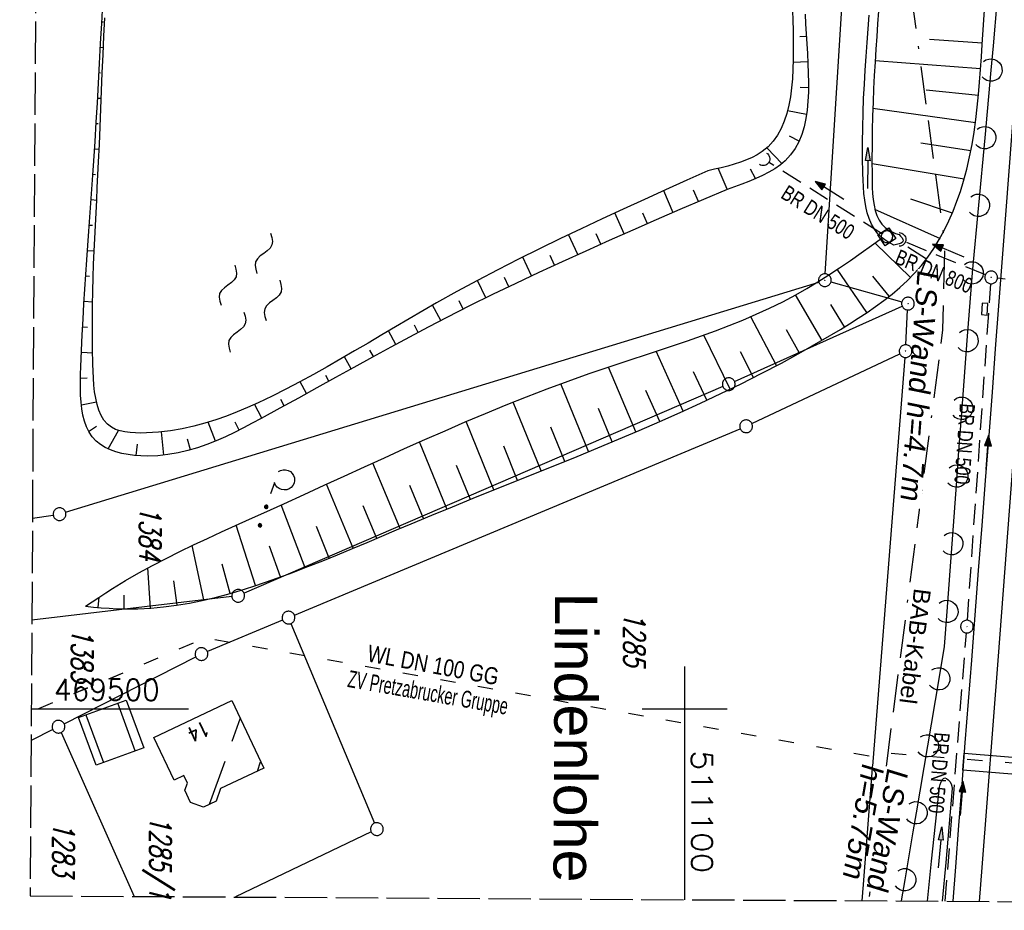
# Model space of a CAD drawing. Extents: x 511022 to 511316, y 469476 to 470403.
# Tile 1 of 21: x 511022 to 511138, y 469476 to 469581. Entities that reach past the tile are written whole.
import ezdxf
from ezdxf.enums import TextEntityAlignment as Align

# ---------------------------------------------------------------- set-up
doc = ezdxf.new("R2010")
doc.units = 0
doc.header["$LTSCALE"] = 10
doc.header["$MEASUREMENT"] = 0
for name, pattern in [('ACAD_ISO03W100', [30, 12, -18]), ('ACAD_ISO16W100', [73, 15, -6.5, 15, -6.5, 15, -7, 1, -7]), ('AUSGEZOGEN', [0]), ('LT00', [0]), ('LT14', [0.6, 0.5, -0.1]), ('STRICHLINIE2', [0.375, 0.25, -0.125])]:
    doc.linetypes.add(name, pattern=pattern)
doc.layers.get('0').update_dxf_attribs({"linetype": 'LT00'})
for name, color, linetype in [('--WASSER_NUTZUNG', 180, 'Continuous'), ('-Halt-Pfeil', 4, 'LT00'), ('-Haltung', 182, 'STRICHLINIE2'), ('-Haltungsbeschriftung', 182, 'LT00'), ('BAB-KABEL', 220, 'ACAD_ISO16W100'), ('BAB-KABEL_TEXT', 221, 'Continuous'), ('DFK_AB_L', 21, 'LT00'), ('DFK_AB_P', 7, 'LT00'), ('DFK_BEB_SCHR', 254, 'LT00'), ('DFK_BEBAUUNG', 250, 'LT00'), ('DFK_FLUR_NR', 250, 'LT00'), ('DFK_GZPKT', 250, 'LT00'), ('DFK_KATASTER', 250, 'LT00'), ('DFK_NUTZUNG', 250, 'LT00'), ('LS-WAND_TEXT', 11, 'Continuous'), ('ORTSNAMEN', 152, 'Continuous'), ('PFEIL', 140, 'AUSGEZOGEN'), ('V97_AFBR_BAB', 250, 'LT00'), ('V97_BOESCH', 250, 'LT00'), ('V97_BOSCHUNG', 250, 'LT00'), ('V97_GRABEN', 250, 'LT00'), ('V97_KA_MULD', 182, 'LT00'), ('V97_KA_PRUF', 182, 'LT00'), ('V97_LAERM', 11, 'LT00'), ('V97_LD_MARK', 250, 'LT00'), ('V97_RASTER', 250, 'LT00'), ('V97_SINKK', 182, 'LT00'), ('V97_UK_DURCH', 182, 'LT00'), ('WASSERLTG', 130, 'ACAD_ISO03W100'), ('WASSERLTG_TEXT', 130, 'Continuous')]:
    doc.layers.add(name, color=color, linetype=linetype)
doc.layers.add('-BLATT_97-RAND', color=7, linetype='LT14', plot=False)
doc.styles.add('Arial', font='ARIAL.TTF')
doc.styles.add('Beschrift', font='ARIAL.TTF')
doc.styles.add('Haltungsbeschriftung', font='ARIAL.TTF', dxfattribs={"width": 0.75})
doc.styles.get("Standard").update_dxf_attribs({"font": 'romans.shx'})
doc.styles.add('Versorgungsltg', font='ARIAL.TTF', dxfattribs={"width": 0.8, "height": 2})

# ---------------------------------------------------------------- blocks, each defined once
blk = doc.blocks.new('SYMB7162')
at = {"color": 0, "linetype": 'ByBlock'}
for p, q in [((-0.230164, 0.00627), (-0.232411, -0.023936)), ((-0.28, -0.1), (-0.14, -0.1)), ((0.001981, -0.091322), (0, -0.1)), ((0.005, -0.087081), (0.005, -0.112919)), ((0.01, -0.117105), (0.01, -0.082895)), ((0.015, -0.080836), (0.015, -0.119164)), ((0.02, -0.119796), (0.02, -0.080204)), ((0.025, -0.080836), (0.025, -0.119164)), ((0.03, -0.117105), (0.03, -0.082895)), ((0.035, -0.087081), (0.035, -0.112919)), ((0.04, -0.100126), (0.04, -0.099854)), ((0.235, -0.087081), (0.235, -0.112919)), ((0.24, -0.117105), (0.24, -0.082895)), ((0.245, -0.080836), (0.245, -0.119164)), ((0.25, -0.119796), (0.25, -0.080204)), ((0.255, -0.080836), (0.255, -0.119164)), ((0.26, -0.117105), (0.26, -0.082895)), ((0.265, -0.087081), (0.265, -0.112919)), ((0.27, -0.100126), (0.27, -0.099854))]:
    blk.add_line(p, q, dxfattribs=at)
for points in [[(-0.469836, 0.00627), (-0.464449, 0.036077), (-0.451769, 0.063585), (-0.432606, 0.087041), (-0.40818, 0.104953), (-0.380047, 0.116177), (-0.35, 0.12), (-0.319953, 0.116177), (-0.29182, 0.104953), (-0.267394, 0.087041), (-0.248231, 0.063585), (-0.235551, 0.036077), (-0.230164, 0.00627)], [(-0.418816, -0.098308), (-0.441239, -0.077945), (-0.457849, -0.052617), (-0.467589, -0.023936), (-0.469836, 0.00627)], [(-0.232411, -0.023936), (-0.242151, -0.052617), (-0.258761, -0.077945), (-0.281184, -0.098308)], [(0, -0.1), (0.001981, -0.108678), (0.00753, -0.115637), (0.01555, -0.119499), (0.02445, -0.119499), (0.03247, -0.115637), (0.038019, -0.108678), (0.04, -0.1)], [(0.04, -0.1), (0.038019, -0.091322), (0.03247, -0.084363), (0.02445, -0.080501), (0.01555, -0.080501), (0.00753, -0.084363), (0.001981, -0.091322)], [(0.27, -0.1), (0.268019, -0.091322), (0.26247, -0.084363), (0.25445, -0.080501), (0.24555, -0.080501), (0.23753, -0.084363), (0.231981, -0.091322), (0.23, -0.1), (0.231981, -0.108678), (0.23753, -0.115637), (0.24555, -0.119499), (0.25445, -0.119499), (0.26247, -0.115637), (0.268019, -0.108678), (0.27, -0.1)]]:
    blk.add_lwpolyline(points, dxfattribs=at)
blk = doc.blocks.new('SYMB7250')
at = {"color": 0, "linetype": 'ByBlock'}
for points in [[(-0.25, 0.28), (-0.208333, 0.308889), (-0.166667, 0.331111), (-0.125, 0.34), (-0.083333, 0.331111), (-0.041667, 0.308889), (0, 0.28)], [(0, 0.28), (0.041667, 0.251111), (0.083333, 0.228889), (0.125, 0.22), (0.166667, 0.228889), (0.208333, 0.251111), (0.25, 0.28)], [(-0.74, 0), (-0.698333, 0.028889), (-0.656667, 0.051111), (-0.615, 0.06), (-0.573333, 0.051111), (-0.531667, 0.028889), (-0.49, 0)], [(-0.49, 0), (-0.448333, -0.028889), (-0.406667, -0.051111), (-0.365, -0.06), (-0.323333, -0.051111), (-0.281667, -0.028889), (-0.24, 0)], [(0.24, 0), (0.281667, 0.028889), (0.323333, 0.051111), (0.365, 0.06), (0.406667, 0.051111), (0.448333, 0.028889), (0.49, 0)], [(0.49, 0), (0.531667, -0.028889), (0.573333, -0.051111), (0.615, -0.06), (0.656667, -0.051111), (0.698333, -0.028889), (0.74, 0)], [(-0.25, -0.28), (-0.208333, -0.251111), (-0.166667, -0.228889), (-0.125, -0.22), (-0.083333, -0.228889), (-0.041667, -0.251111), (0, -0.28)], [(0, -0.28), (0.041667, -0.308889), (0.083333, -0.331111), (0.125, -0.34), (0.166667, -0.331111), (0.208333, -0.308889), (0.25, -0.28)]]:
    blk.add_lwpolyline(points, dxfattribs=at)
blk = doc.blocks.new('SYMB7010')
at = {"color": 0, "linetype": 'ByBlock'}
for points in [[(-0.031408, 0.499213), (-0.093728, 0.49134), (-0.15457, 0.475719), (-0.212975, 0.452595), (-0.268021, 0.422333), (-0.31884, 0.385411), (-0.36463, 0.342411), (-0.40467, 0.29401), (-0.438329, 0.240973), (-0.465074, 0.184136), (-0.484486, 0.124395), (-0.496256, 0.062692), (-0.5002, 0)], [(-0.5002, 0), (-0.496256, -0.062692), (-0.484486, -0.124395), (-0.465075, -0.184136), (-0.438329, -0.240973), (-0.404671, -0.29401), (-0.36463, -0.342411), (-0.31884, -0.385411), (-0.268021, -0.422333), (-0.212975, -0.452595), (-0.154571, -0.475719), (-0.093728, -0.49134), (-0.031408, -0.499213), (0.031408, -0.499213)], [(0.5002, 0), (0.496256, 0.062692), (0.484485, 0.124395), (0.465074, 0.184136), (0.438329, 0.240973), (0.40467, 0.29401), (0.36463, 0.342411), (0.31884, 0.385411), (0.268021, 0.422333), (0.212975, 0.452595), (0.15457, 0.475719), (0.093728, 0.49134), (0.031408, 0.499213), (-0.031408, 0.499213)], [(0.031408, -0.499213), (0.093728, -0.491341), (0.15457, -0.475719), (0.212975, -0.452595), (0.268021, -0.422333), (0.31884, -0.385411), (0.36463, -0.342411), (0.404671, -0.294011), (0.438329, -0.240974), (0.465075, -0.184136), (0.484486, -0.124395), (0.496256, -0.062692), (0.500201, 0)]]:
    blk.add_lwpolyline(points, dxfattribs=at)
blk = doc.blocks.new('SYMB0003')
at = {"color": 0, "linetype": 'ByBlock'}
for p, q in [((-0.015712, 0), (0.010166, 0.012015)), ((0, -0.021257), (-0.015712, 0)), ((0.010166, 0.012015), (0, -0.021257))]:
    blk.add_line(p, q, dxfattribs=at)
for points in [[(-0.031395, 0.499013), (-0.093691, 0.491144), (-0.154509, 0.475528), (-0.21289, 0.452414), (-0.267913, 0.422164), (-0.318712, 0.385257), (-0.364484, 0.342274), (-0.404509, 0.293893), (-0.438154, 0.240877), (-0.464888, 0.184062), (-0.484292, 0.124345), (-0.496058, 0.062667), (-0.5, 0)], [(-0.5, 0), (-0.496058, -0.062667), (-0.484292, -0.124345), (-0.464888, -0.184062), (-0.438154, -0.240877), (-0.404509, -0.293893), (-0.364485, -0.342274), (-0.318712, -0.385257), (-0.267914, -0.422164), (-0.21289, -0.452414), (-0.154509, -0.475529), (-0.093691, -0.491144), (-0.031395, -0.499014), (0.031395, -0.499014)], [(0.5, 0), (0.496057, 0.062667), (0.484292, 0.124345), (0.464888, 0.184062), (0.438153, 0.240877), (0.404509, 0.293893), (0.364484, 0.342274), (0.318712, 0.385257), (0.267913, 0.422164), (0.21289, 0.452414), (0.154509, 0.475528), (0.093691, 0.491144), (0.031395, 0.499013), (-0.031395, 0.499013)], [(0.031395, -0.499014), (0.093691, -0.491144), (0.154509, -0.475529), (0.21289, -0.452414), (0.267914, -0.422164), (0.318712, -0.385257), (0.364485, -0.342274), (0.404509, -0.293893), (0.438154, -0.240877), (0.464889, -0.184062), (0.484292, -0.124345), (0.496058, -0.062667), (0.5, 0)]]:
    blk.add_lwpolyline(points, dxfattribs=at)
blk = doc.blocks.new('SYMB0652')
at = {"color": 0, "linetype": 'ByBlock'}
blk.add_lwpolyline([(-0.15, -0.075), (0.15, -0.075), (0.15, 0.075), (-0.15, 0.075), (-0.15, -0.075)], dxfattribs=at)
blk = doc.blocks.new('SYMB1210')
at = {"color": 0, "linetype": 'ByBlock'}
blk.add_line((0.018815, -0.179014), (0.055623, -0.17119), dxfattribs=at)
for points in [[(-0.2, -0.2), (-0.2, 0.2), (0.2, 0.2), (0.2, -0.2), (-0.2, -0.2)], [(0.018815, 0.179014), (-0.018815, 0.179014), (-0.055623, 0.17119), (-0.09, 0.155885), (-0.120444, 0.133766), (-0.145623, 0.105801), (-0.164438, 0.073213), (-0.176067, 0.037424), (-0.18, 0)], [(-0.18, 0), (-0.176067, -0.037424), (-0.164438, -0.073213), (-0.145623, -0.105801), (-0.120444, -0.133766), (-0.09, -0.155885), (-0.055623, -0.17119), (-0.018815, -0.179014), (0.018815, -0.179014)], [(0.18, 0), (0.176067, 0.037424), (0.164438, 0.073213), (0.145623, 0.105801), (0.120444, 0.133766), (0.09, 0.155885), (0.055623, 0.17119), (0.018815, 0.179014)], [(0.055623, -0.17119), (0.09, -0.155885), (0.120444, -0.133766), (0.145623, -0.105801), (0.164438, -0.073213), (0.176067, -0.037424), (0.18, 0)]]:
    blk.add_lwpolyline(points, dxfattribs=at)
blk = doc.blocks.new('SYMB1107')
at = {"color": 0, "linetype": 'ByBlock'}
for points in [[(-0.2, 0), (-0.196157, 0.039018), (-0.184776, 0.076537), (-0.166294, 0.111114), (-0.141421, 0.141421), (-0.111114, 0.166294), (-0.076537, 0.184776), (-0.039018, 0.196157), (0, 0.2)], [(0, 0.2), (0.039018, 0.196157), (0.076537, 0.184776), (0.111114, 0.166294), (0.141421, 0.141421), (0.166294, 0.111114), (0.184776, 0.076537), (0.196157, 0.039018), (0.2, 0)]]:
    blk.add_lwpolyline(points, dxfattribs=at)
blk = doc.blocks.new('SYMB7122')
at = {"color": 0, "linetype": 'ByBlock'}
for points in [[(-0.109975, -0.002365), (-0.106745, 0.026562), (-0.096041, 0.053629), (-0.078613, 0.076941), (-0.055681, 0.094866), (-0.028851, 0.106149), (0, 0.11)], [(0, 0.11), (0.028851, 0.106149), (0.055681, 0.094866), (0.078613, 0.076941), (0.096041, 0.053629), (0.106745, 0.026562), (0.109975, -0.002365)], [(-0.075234, -0.080249), (-0.093647, -0.057708), (-0.105504, -0.031126), (-0.109975, -0.002365)], [(0.109975, -0.002365), (0.105504, -0.031126), (0.093647, -0.057708), (0.075234, -0.080249)]]:
    blk.add_lwpolyline(points, dxfattribs=at)
blk = doc.blocks.new('Pfreil3')
at = {"layer": 'PFEIL'}
blk.add_hatch(color=256, dxfattribs=at).paths.add_polyline_path([(-1.55, 0.27), (-1.55, -0.27), (0, 0)])
for p, q in [((-1.55, 0), (-4.83, 0)), ((-1.55, -0.27), (-1.55, 0.27)), ((-1.55, 0.27), (0, 0)), ((0, 0), (-1.55, -0.27))]:
    blk.add_line(p, q, dxfattribs=at)
blk = doc.blocks.new('SYMB0070')
at = {"color": 0, "linetype": 'ByBlock'}
for p, q in [((-0.5, 0), (0.2, 0)), ((0.5, 0), (0.2, 0.1)), ((0.2, 0.1), (0.2, 0)), ((0.468, 0), (0.21, 0.086)), ((0.21, 0.086), (0.21, -0.086)), ((0.21, -0.086), (0.468, 0)), ((0.22, -0.072), (0.437, 0)), ((0.23, -0.058), (0.405, 0)), ((0.24, -0.045), (0.374, 0)), ((0.342, 0), (0.25, 0.031)), ((0.25, 0.031), (0.25, -0.031)), ((0.25, -0.031), (0.342, 0)), ((0.26, -0.017), (0.31, 0)), ((0.27, -0.003), (0.279, 0))]:
    blk.add_line(p, q, dxfattribs=at)
for points in [[(0.2, 0), (0.2, -0.1), (0.5, 0)], [(0.437, 0), (0.22, 0.072), (0.22, -0.072)], [(0.405, 0), (0.23, 0.058), (0.23, -0.058)], [(0.374, 0), (0.24, 0.045), (0.24, -0.045)], [(0.31, 0), (0.26, 0.017), (0.26, -0.017)], [(0.279, 0), (0.27, 0.003), (0.27, -0.003)]]:
    blk.add_lwpolyline(points, dxfattribs=at)

msp = doc.modelspace()

# ---------------------------------------------------------------- linework, layer by layer
at = {"layer": '-Haltung'}
for p, q in [((511123.21, 469556.03), (511109.87, 469564.41)), ((511133.32, 469510.45), (511136.08, 469550.1)), ((511167.55, 469546.89), (511136.87, 469550.75)), ((511130.72, 469477.35), (511133.21, 469508.95))]:
    msp.add_line(p, q, dxfattribs=at)
at = {"layer": 'BAB-KABEL', "ltscale": 0.03, "flags": 128}
msp.add_lwpolyline([(511165.17, 470402.16), (511165.94, 470390.62), (511167.84, 470340.94), (511167.81, 470291.24), (511167.77, 470272.42), (511169.19, 470243.96), (511168.97, 470223.34), (511163.73, 470203.87), (511151.46, 470170.12), (511152.4, 470145.76), (511161.63, 470107.32), (511162.26, 470078.65), (511157.08, 470021.39), (511153.97, 469975.78), (511150.23, 469924.11), (511146.61, 469878.37), (511141.04, 469826.73), (511133.85, 469745.04), (511131.82, 469700.02), (511128.93, 469655.17), (511125.19, 469595.29), (511130.66, 469554.69), (511130.4, 469544.67), (511121.69, 469477.4)], dxfattribs=at)
at = {"layer": 'DFK_AB_L'}
msp.add_line((511116.58, 469551.26), (511123.24, 469658.34), dxfattribs=at)
at = {"layer": 'DFK_BEB_SCHR'}
for p, q in [((511035.28, 469495.07), (511033.22, 469500.69)), ((511029.46, 469499.32), (511031.53, 469493.69)), ((511047.64, 469498.91), (511046.65, 469496.15)), ((511045.82, 469493.83), (511044, 469488.76)), ((511049.66, 469492.69), (511050.05, 469493.79))]:
    msp.add_line(p, q, dxfattribs=at)
at = {"layer": 'DFK_BEBAUUNG'}
for points in [[(511034.22, 469501.05, 0), (511036.28, 469495.43, 0), (511030.65, 469493.37, 0), (511028.6, 469499.01, 0), (511034.22, 469501.05, 0)], [(511037.48, 469496.64, 0), (511046.66, 469500.98, 0), (511050.41, 469493.04, 0), (511045.3, 469490.63, 0), (511044.79, 469489.12, 0), (511043.32, 469488.44, 0), (511041.8, 469488.99, 0), (511041.12, 469490.44, 0), (511041.42, 469491.26, 0), (511041, 469492.15, 0), (511039.87, 469491.61, 0), (511037.48, 469496.64, 0)]]:
    msp.add_polyline3d(points, dxfattribs=at)
at = {"layer": 'DFK_KATASTER'}
for p, q in [((511027.07, 469523.17), (511115.81, 469550.29)), ((511105.89, 469538.58), (511125.64, 469547.44)), ((511107.93, 469533.62), (511125.36, 469541.83)), ((511104.52, 469537.97), (511048.09, 469513.63)), ((511054.02, 469511.05), (511106.56, 469533.01)), ((511023.15, 469522.46), (511025.61, 469522.84)), ((511046.66, 469513.24), (511023.08, 469510.47)), ((511052.64, 469510.47), (511043.77, 469506.76)), ((511053.62, 469510.07), (511063.46, 469486.54)), ((511026.9, 469498.25), (511042.41, 469506.13)), ((511025.56, 469497.57), (511023, 469496.27)), ((511026.54, 469497.23), (511035.14, 469477.92)), ((511063.07, 469485.53), (511047.09, 469477.85))]:
    msp.add_line(p, q, dxfattribs=at)
at = {"layer": 'V97_AFBR_BAB'}
msp.add_lwpolyline([(511131.63, 469477.34), (511131.95, 469481.39), (511132.33, 469486.26), (511132.7, 469491.13), (511133.08, 469496), (511133.45, 469500.87), (511133.83, 469505.74), (511134.24, 469511.03), (511134.65, 469516.33), (511135.06, 469521.62), (511135.47, 469526.91), (511135.88, 469532.21), (511136.27, 469537.31), (511136.65, 469542.41), (511137.04, 469547.5), (511137.42, 469552.6), (511137.81, 469557.7), (511138.29, 469563.88), (511138.77, 469570.05), (511139.25, 469576.23), (511139.73, 469582.41)], dxfattribs=at)
at = {"layer": 'V97_BOESCH'}
for points in [[(511105.02, 469561.21), (511102.23, 469560.01), (511099.45, 469558.82), (511096.66, 469557.61), (511093.89, 469556.4), (511091.11, 469555.18), (511088.35, 469553.94), (511085.59, 469552.69), (511082.84, 469551.42), (511080.1, 469550.14), (511077.38, 469548.82), (511074.67, 469547.49), (511071.98, 469546.12), (511069.77, 469544.97), (511067.58, 469543.81), (511065.39, 469542.63), (511063.21, 469541.44), (511061.03, 469540.24), (511058.85, 469539.04), (511056.67, 469537.83), (511054.49, 469536.62), (511052.3, 469535.42), (511050.1, 469534.23), (511049.06, 469533.66), (511048.01, 469533.11), (511046.95, 469532.58), (511045.89, 469532.07), (511044.81, 469531.59), (511043.72, 469531.16), (511042.6, 469530.77), (511041.47, 469530.43), (511040.31, 469530.16), (511039.13, 469529.96), (511037.92, 469529.83), (511036.67, 469529.79), (511035.92, 469529.81), (511035.17, 469529.87), (511034.43, 469529.96), (511033.7, 469530.1), (511033, 469530.28), (511032.34, 469530.52), (511031.72, 469530.8), (511031.16, 469531.14), (511030.66, 469531.54), (511030.2, 469532.04), (511029.83, 469532.6), (511029.53, 469533.22), (511029.29, 469533.89), (511029.11, 469534.6), (511028.98, 469535.36), (511028.89, 469536.14), (511028.84, 469536.95), (511028.82, 469537.77), (511028.82, 469538.61), (511028.84, 469539.45), (511028.86, 469540.29), (511028.94, 469542.21), (511029.02, 469544.09), (511029.12, 469545.92), (511029.22, 469547.71), (511029.33, 469549.47), (511029.44, 469551.2), (511029.56, 469552.91), (511029.68, 469554.59), (511029.81, 469556.27), (511029.93, 469557.93), (511030.05, 469559.58), (511030.17, 469561.24), (511030.29, 469562.9), (511030.4, 469564.57), (511030.55, 469566.83), (511030.68, 469569.11), (511030.81, 469571.41), (511030.94, 469573.72), (511031.07, 469576.05), (511031.19, 469578.4), (511031.33, 469580.75), (511031.47, 469583.1)], [(511029.41, 469512.09), (511030.34, 469512.01), (511031.26, 469511.93), (511032.19, 469511.86), (511033.12, 469511.81), (511034.04, 469511.79), (511035.57, 469511.8), (511037.1, 469511.88), (511038.62, 469512.02), (511040.14, 469512.22), (511041.65, 469512.48), (511043.16, 469512.79), (511044.67, 469513.14), (511046.17, 469513.54), (511047.65, 469513.97), (511049.14, 469514.43), (511050.61, 469514.92), (511052.07, 469515.44), (511053.85, 469516.09), (511055.62, 469516.77), (511057.38, 469517.46), (511059.12, 469518.17), (511060.86, 469518.89), (511062.59, 469519.62), (511064.32, 469520.35), (511066.05, 469521.09), (511067.78, 469521.82), (511070.22, 469522.83), (511072.65, 469523.83), (511075.1, 469524.82), (511077.54, 469525.8), (511079.99, 469526.78), (511082.44, 469527.77), (511084.89, 469528.76), (511087.33, 469529.75), (511089.77, 469530.75), (511092.21, 469531.77), (511094.64, 469532.8), (511097.07, 469533.86), (511099.48, 469534.93), (511101.89, 469536.03), (511104.29, 469537.16), (511106.67, 469538.32), (511109.04, 469539.52), (511111.4, 469540.75), (511113.74, 469542.03), (511116.07, 469543.35), (511118.37, 469544.71), (511119.42, 469545.36), (511120.47, 469546.02), (511121.5, 469546.7), (511122.51, 469547.4), (511123.49, 469548.12), (511124.45, 469548.88), (511125.38, 469549.66), (511126.26, 469550.49), (511127.1, 469551.35), (511127.9, 469552.26), (511128.65, 469553.23), (511129.35, 469554.24), (511129.99, 469555.29), (511130.59, 469556.38), (511131.14, 469557.49), (511131.63, 469558.63), (511132.09, 469559.8), (511132.5, 469560.97), (511132.86, 469562.16), (511133.25, 469563.6), (511133.58, 469565.05), (511133.87, 469566.5), (511134.11, 469567.96), (511134.31, 469569.43), (511134.49, 469570.9), (511134.63, 469572.37), (511134.76, 469573.85), (511134.87, 469575.33), (511134.97, 469576.81), (511135.07, 469578.29), (511135.38, 469582.91)], [(511112.73, 469582.28), (511112.75, 469581.12), (511112.78, 469579.96), (511112.8, 469578.79), (511112.81, 469577.63), (511112.8, 469576.49), (511112.77, 469575.36), (511112.71, 469574.25), (511112.61, 469573.17), (511112.47, 469572.12), (511112.29, 469571.12), (511112.05, 469570.15), (511111.75, 469569.25), (511111.39, 469568.39), (511110.95, 469567.6), (511110.44, 469566.88), (511109.84, 469566.23), (511109.15, 469565.66), (511108.57, 469565.29), (511107.95, 469564.96), (511107.28, 469564.67), (511106.58, 469564.41), (511105.85, 469564.17), (511105.09, 469563.96), (511104.32, 469563.76), (511103.54, 469563.58), (511102.74, 469563.39)], [(511102.74, 469563.39), (511100.25, 469562.28), (511097.76, 469561.15), (511095.27, 469560.03), (511092.78, 469558.89), (511090.3, 469557.75), (511087.83, 469556.58), (511085.36, 469555.41), (511082.9, 469554.21), (511080.45, 469552.99), (511078.01, 469551.74), (511075.58, 469550.47), (511073.17, 469549.16), (511070.77, 469547.83), (511069.15, 469546.9), (511067.54, 469545.96), (511065.93, 469545.01), (511064.33, 469544.06), (511062.73, 469543.11), (511061.12, 469542.17), (511059.51, 469541.23), (511057.9, 469540.31), (511056.29, 469539.41), (511054.66, 469538.53), (511053.03, 469537.68), (511051.39, 469536.86), (511049.74, 469536.08), (511048.51, 469535.53), (511047.28, 469535), (511046.03, 469534.51), (511044.76, 469534.06), (511043.47, 469533.66), (511042.16, 469533.31), (511040.81, 469533.01), (511039.44, 469532.78), (511038.03, 469532.61), (511036.58, 469532.52), (511035.94, 469532.5), (511035.3, 469532.51), (511034.67, 469532.55), (511034.06, 469532.63), (511033.49, 469532.76), (511032.96, 469532.94), (511032.48, 469533.18), (511031.99, 469533.56), (511031.58, 469534.03), (511031.25, 469534.58), (511030.98, 469535.19), (511030.77, 469535.87), (511030.61, 469536.6), (511030.49, 469537.37), (511030.4, 469538.16), (511030.35, 469538.98), (511030.31, 469539.8), (511030.29, 469540.62), (511030.25, 469542.44), (511030.23, 469544.2), (511030.23, 469545.91), (511030.24, 469547.58), (511030.27, 469549.21), (511030.32, 469550.81), (511030.37, 469552.38), (511030.43, 469553.92), (511030.5, 469555.44), (511030.57, 469556.95), (511030.65, 469558.45), (511030.73, 469559.95), (511030.8, 469561.44), (511030.88, 469562.94), (511030.96, 469564.45), (511031.05, 469566.51), (511031.13, 469568.59), (511031.21, 469570.69), (511031.3, 469572.81), (511031.38, 469574.95), (511031.48, 469577.09), (511031.58, 469579.25), (511031.7, 469581.42)], [(511114.19, 469581.86), (511114.25, 469580.7), (511114.32, 469579.53), (511114.4, 469578.36), (511114.47, 469577.2), (511114.53, 469576.04), (511114.58, 469574.89), (511114.6, 469573.77), (511114.59, 469572.66), (511114.54, 469571.59), (511114.45, 469570.55), (511114.3, 469569.54), (511114.09, 469568.58), (511113.81, 469567.67), (511113.46, 469566.81), (511113.02, 469566.01), (511112.49, 469565.27), (511111.87, 469564.59), (511111.29, 469564.09), (511110.64, 469563.64), (511109.94, 469563.22), (511109.19, 469562.84), (511108.4, 469562.48), (511107.58, 469562.14), (511106.74, 469561.82), (511105.89, 469561.51), (511105.02, 469561.21)], [(511029.41, 469512.09), (511030.2, 469512.62), (511031, 469513.14), (511031.79, 469513.67), (511032.59, 469514.18), (511034.14, 469515.12), (511035.7, 469516.02), (511037.29, 469516.89), (511038.9, 469517.73), (511040.52, 469518.54), (511042.15, 469519.33), (511043.79, 469520.1), (511045.44, 469520.86), (511047.1, 469521.61), (511048.75, 469522.35), (511050.41, 469523.1), (511052.79, 469524.18), (511055.16, 469525.26), (511057.53, 469526.35), (511059.9, 469527.44), (511062.27, 469528.52), (511064.64, 469529.6), (511067.01, 469530.67), (511069.39, 469531.73), (511071.77, 469532.78), (511074.16, 469533.81), (511076.56, 469534.82), (511078.97, 469535.81), (511081.39, 469536.78), (511083.82, 469537.72), (511086.27, 469538.62), (511088.74, 469539.5), (511090.39, 469540.06), (511092.05, 469540.61), (511093.71, 469541.16), (511095.38, 469541.7), (511097.04, 469542.25), (511098.7, 469542.8), (511100.35, 469543.36), (511102, 469543.94), (511103.63, 469544.54), (511105.25, 469545.16), (511106.86, 469545.81), (511108.45, 469546.5), (511110.02, 469547.22), (511111.57, 469547.98), (511113.1, 469548.79), (511114.42, 469549.54), (511115.72, 469550.33), (511117, 469551.14), (511118.27, 469551.98), (511119.53, 469552.84), (511120.79, 469553.72), (511122.04, 469554.6), (511123.28, 469555.49)]]:
    msp.add_lwpolyline(points, dxfattribs=at)
at = {"layer": 'V97_BOSCHUNG'}
for p, q in [((511031.34, 469580.95), (511031.51, 469580.94)), ((511114.34, 469579.23), (511113.57, 469579.19)), ((511135.08, 469578.45), (511128.86, 469578.87)), ((511031.17, 469577.96), (511031.52, 469577.94)), ((511114.52, 469576.23), (511112.79, 469576.17)), ((511134.88, 469575.4), (511122.45, 469576.36)), ((511031.01, 469574.96), (511031.19, 469574.95)), ((511114.6, 469573.17), (511113.61, 469573.2)), ((511030.84, 469571.97), (511031.26, 469571.95)), ((511134.62, 469572.27), (511128.46, 469572.89)), ((511134.26, 469569.05), (511122.18, 469570.75)), ((511114.38, 469570.03), (511112.13, 469570.46)), ((511030.67, 469568.97), (511030.91, 469568.96)), ((511113.5, 469566.9), (511112.36, 469567.48)), ((511030.49, 469565.98), (511031.02, 469565.95)), ((511111.46, 469564.24), (511109.75, 469566.05)), ((511133.72, 469565.73), (511127.84, 469566.65)), ((511105.02, 469561.23), (511103.97, 469563.71)), ((511132.94, 469562.42), (511122.09, 469564.21)), ((511030.3, 469562.99), (511030.59, 469562.97)), ((511108.35, 469562.49), (511107.77, 469563.57)), ((511098.66, 469558.46), (511097.55, 469561.04)), ((511101.63, 469559.79), (511101.07, 469561.11)), ((511030.08, 469560), (511030.73, 469559.95)), ((511131.55, 469558.42), (511126.66, 469560.05)), ((511092.88, 469555.96), (511091.79, 469558.43)), ((511095.62, 469557.16), (511095.07, 469558.42)), ((511130.14, 469555.39), (511122.41, 469558.82)), ((511029.86, 469557), (511030.22, 469556.98)), ((511087.41, 469553.52), (511086.34, 469555.88)), ((511090.15, 469554.75), (511089.6, 469555.96)), ((511126.6, 469550.82), (511122.44, 469554.89)), ((511128.51, 469552.99), (511126.3, 469554.39)), ((511029.64, 469554.01), (511030.43, 469553.96)), ((511081.98, 469551.02), (511080.94, 469553.23)), ((511084.69, 469552.28), (511084.16, 469553.43)), ((511029.43, 469551.02), (511029.88, 469550.99)), ((511121.49, 469546.69), (511117.99, 469551.79)), ((511124.12, 469548.61), (511122.18, 469550.97)), ((511076.59, 469548.44), (511075.59, 469550.47)), ((511079.28, 469549.74), (511078.77, 469550.81)), ((511116.2, 469543.42), (511113.07, 469548.78)), ((511029.24, 469548.02), (511030.25, 469547.96)), ((511071.26, 469545.75), (511070.31, 469547.56)), ((511073.92, 469547.11), (511073.43, 469548.07)), ((511118.85, 469545), (511117.22, 469547.63)), ((511068.61, 469544.36), (511068.16, 469545.21)), ((511110.83, 469540.45), (511107.79, 469546.2)), ((511029.07, 469545.02), (511029.65, 469544.99)), ((511065.97, 469542.94), (511065.11, 469544.53)), ((511105.38, 469537.69), (511102.28, 469544.04)), ((511113.53, 469541.91), (511112, 469544.67)), ((511028.93, 469542.02), (511030.26, 469541.96)), ((511063.34, 469541.51), (511062.93, 469542.25)), ((511099.85, 469535.1), (511096.67, 469542.13)), ((511108.12, 469539.05), (511106.59, 469542.06)), ((511060.71, 469540.07), (511059.93, 469541.48)), ((511058.09, 469538.61), (511057.71, 469539.3)), ((511094.27, 469532.64), (511091.03, 469540.28)), ((511102.63, 469536.38), (511101.05, 469539.72)), ((511028.83, 469538.98), (511029.59, 469538.99)), ((511055.46, 469537.16), (511054.7, 469538.55)), ((511088.69, 469530.31), (511085.4, 469538.3)), ((511097.07, 469533.86), (511095.45, 469537.53)), ((511028.92, 469535.83), (511030.7, 469536.17)), ((511050.19, 469534.27), (511049.32, 469535.89)), ((511052.83, 469535.71), (511052.43, 469536.44)), ((511083.11, 469528.04), (511079.82, 469536.16)), ((511091.48, 469531.47), (511089.84, 469535.39)), ((511044.72, 469531.55), (511043.85, 469533.77)), ((511047.51, 469532.85), (511047.05, 469533.79)), ((511077.54, 469525.8), (511074.28, 469533.86)), ((511029.78, 469532.69), (511030.72, 469533.31)), ((511032.08, 469530.63), (511033.31, 469532.81)), ((511038.65, 469529.9), (511038.35, 469532.64)), ((511085.9, 469529.17), (511084.25, 469533.21)), ((511035.39, 469529.85), (511035.54, 469531.18)), ((511041.77, 469530.51), (511041.43, 469531.79)), ((511071.99, 469523.56), (511068.77, 469531.46)), ((511080.33, 469526.92), (511078.69, 469530.97)), ((511066.49, 469521.27), (511063.25, 469528.97)), ((511074.76, 469524.68), (511073.14, 469528.68)), ((511060.95, 469518.93), (511057.81, 469526.48)), ((511069.24, 469522.42), (511067.62, 469526.32)), ((511055.29, 469516.64), (511052.45, 469524.03)), ((511063.73, 469520.1), (511062.13, 469523.91)), ((511049.45, 469514.54), (511047.16, 469521.64)), ((511058.13, 469517.77), (511056.63, 469521.51)), ((511043.36, 469512.84), (511041.97, 469519.24)), ((511052.4, 469515.56), (511051.09, 469519.19)), ((511037.07, 469511.87), (511036.76, 469516.61)), ((511046.44, 469513.62), (511045.5, 469517.04)), ((511040.23, 469512.24), (511039.8, 469515.11)), ((511030.91, 469511.96), (511031.01, 469513.15)), ((511033.95, 469511.79), (511033.97, 469513.41))]:
    msp.add_line(p, q, dxfattribs=at)
at = {"layer": 'V97_GRABEN'}
for points in [[(511122.86, 469582.21), (511122.75, 469580.72), (511122.64, 469579.22), (511122.54, 469577.71), (511122.44, 469576.18), (511122.35, 469574.64), (511122.27, 469573.07), (511122.21, 469571.47), (511122.15, 469569.84), (511122.11, 469568.17), (511122.09, 469566.45), (511122.08, 469564.69), (511122.09, 469562.87), (511122.1, 469562.15), (511122.12, 469561.43), (511122.16, 469560.72), (511122.23, 469560.03), (511122.33, 469559.36), (511122.47, 469558.72), (511122.66, 469558.13), (511122.91, 469557.59), (511123.23, 469557.11), (511123.62, 469556.7), (511124.09, 469556.37), (511124.46, 469556.19), (511124.86, 469556.03), (511125.27, 469555.89)], [(511124.64, 469554.62), (511124.29, 469554.82), (511123.94, 469555.03), (511123.6, 469555.25), (511123.28, 469555.49), (511122.78, 469555.97), (511122.37, 469556.51), (511122.02, 469557.11), (511121.74, 469557.76), (511121.53, 469558.46), (511121.36, 469559.19), (511121.23, 469559.94), (511121.14, 469560.72), (511121.08, 469561.51), (511121.04, 469562.31), (511121.02, 469563.11), (511120.98, 469564.94), (511120.97, 469566.73), (511120.99, 469568.49), (511121.03, 469570.21), (511121.09, 469571.91), (511121.18, 469573.59), (511121.27, 469575.24), (511121.38, 469576.88), (511121.5, 469578.51), (511121.63, 469580.13), (511121.76, 469581.74)], [(511125.27, 469555.89), (511125.46, 469555.69), (511125.62, 469555.49), (511125.73, 469555.31), (511125.76, 469555.15), (511125.69, 469555), (511125.51, 469554.88), (511125.27, 469554.78), (511124.97, 469554.7), (511124.64, 469554.62)], [(511130.03, 469490.8), (511130.13, 469491.11), (511130.24, 469491.4), (511130.36, 469491.64), (511130.5, 469491.81), (511130.66, 469491.88), (511130.85, 469491.82), (511131.05, 469491.67), (511131.24, 469491.45), (511131.4, 469491.18), (511131.5, 469490.9), (511131.52, 469490.63), (511130.79, 469481.93), (511130.36, 469477.35)], [(511128.62, 469477.36), (511129.09, 469482.06), (511130.03, 469490.8)]]:
    msp.add_lwpolyline(points, dxfattribs=at)
at = {"layer": 'V97_LAERM'}
for p, q in [((511136.1, 469575.27), (511135.36, 469567.3)), ((511135.36, 469567.3), (511134.62, 469559.33)), ((511133.88, 469551.37), (511133.27, 469543.39)), ((511133.27, 469543.39), (511132.66, 469535.42)), ((511132.06, 469527.44), (511131.48, 469519.46)), ((511131.48, 469519.46), (511130.9, 469511.48)), ((511129.95, 469503.55), (511128.61, 469495.66)), ((511128.61, 469495.66), (511127.27, 469487.77)), ((511125.95, 469479.88), (511125.53, 469477.38))]:
    msp.add_line(p, q, dxfattribs=at)
for points in [[(511136.79, 469583.24), (511136.37, 469578.12), (511136.1, 469575.27)], [(511134.62, 469559.33), (511133.88, 469551.41), (511133.88, 469551.37)], [(511132.66, 469535.42), (511132.2, 469529.34), (511132.06, 469527.44)], [(511130.9, 469511.48), (511130.6, 469507.34), (511129.95, 469503.55)], [(511127.27, 469487.77), (511126.89, 469485.52), (511125.95, 469479.88)]]:
    msp.add_lwpolyline(points, dxfattribs=at)
at = {"layer": 'V97_LD_MARK'}
msp.add_lwpolyline([(511153.22, 469716.96), (511152.27, 469704.65), (511151.32, 469692.33), (511150.37, 469680.01), (511149.41, 469667.69), (511148.46, 469655.37), (511147.5, 469643.06), (511146.55, 469630.74), (511144.62, 469605.84), (511142.69, 469580.93), (511140.77, 469556.03), (511138.85, 469531.12), (511136.94, 469506.22), (511135.02, 469481.32), (511134.72, 469477.32)], dxfattribs=at)
at = {"layer": 'V97_RASTER'}
for p, q in [((511100, 469505), (511100, 469477.53)), ((511023.02, 469500), (511041.54, 469500)), ((511095, 469500), (511105, 469500))]:
    msp.add_line(p, q, dxfattribs=at)
at = {"layer": 'WASSERLTG', "ltscale": 0.015, "flags": 128}
for points in [[(511222.91, 469476.8), (511173.83, 469490.2), (511173.04, 469490.9), (511123.01, 469494.85), (511121.98, 469494.39), (511043.52, 469508.35), (511021.66, 469499.08)], [(511222.91, 469476.8), (511173.83, 469490.2), (511173.04, 469490.9), (511123.01, 469494.85), (511121.98, 469494.39), (511043.52, 469508.35), (511023.02, 469499.65)]]:
    msp.add_lwpolyline(points, dxfattribs=at)
at = {"layer": 'WASSERLTG_TEXT', "flags": 128}
msp.add_lwpolyline([(511132.96, 469494.78), (511177.66, 469491.12), (511177.5, 469489.13), (511132.79, 469492.79)], close=True, dxfattribs=at)
msp.add_lwpolyline([(511132.96, 469494.78), (511177.66, 469491.12), (511177.5, 469489.13), (511132.79, 469492.79)], close=True, dxfattribs=at)

# ---------------------------------------------------------------- block references
at = {"layer": '--WASSER_NUTZUNG', "xscale": 10, "yscale": 10, "zscale": 10, "rotation": 251.28826}
msp.add_blockref('SYMB7250', (511048.84, 469549.03), dxfattribs=at)
at = {"layer": '-Halt-Pfeil', "yscale": 4, "zscale": 4}
for p, xscale, rotation in [((511117.07, 469561.07), 4.000000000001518, 147.8314533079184), ((511131.08, 469554), 4.000000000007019, 157.6308533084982), ((511135.69, 469530.2), 3.999999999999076, 86.01953330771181), ((511132.68, 469489.45), 4.00000000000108, 85.51124330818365)]:
    msp.add_blockref('SYMB0070', p, dxfattribs=dict(at, xscale=xscale, rotation=rotation))
at = {"layer": 'DFK_AB_P', "xscale": 1.499999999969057, "yscale": 1.5, "zscale": 1.5, "rotation": 251.2881100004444}
msp.add_blockref('SYMB0003', (511116.53, 469550.51), dxfattribs=at)
at = {"layer": 'DFK_GZPKT', "xscale": 1.499999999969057, "yscale": 1.5, "zscale": 1.5, "rotation": 251.2881100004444}
for p in [(511105.21, 469538.27), (511107.25, 469533.3), (511026.35, 469522.95), (511047.4, 469513.33), (511053.33, 469510.76), (511043.08, 469506.47), (511026.23, 469497.91), (511063.75, 469485.85)]:
    msp.add_blockref('SYMB7010', p, dxfattribs=at)
at = {"layer": 'DFK_NUTZUNG', "xscale": 10, "yscale": 10, "zscale": 10, "rotation": 251.28826}
msp.add_blockref('SYMB7162', (511051.72, 469523.68), dxfattribs=at)
at = {"layer": 'PFEIL'}
for p, rotation in [((511121.59, 469566.14), 89.55203224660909), ((511130.32, 469486.11), 84.93238496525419)]:
    msp.add_blockref('Pfreil3', p, dxfattribs=dict(at, rotation=rotation))
at = {"layer": 'V97_KA_MULD', "xscale": 3.800000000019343, "yscale": 3.799999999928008, "zscale": 3.8, "rotation": 123.3725075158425}
msp.add_blockref('SYMB1210', (511123.84, 469555.63), dxfattribs=at)
at = {"layer": 'V97_KA_PRUF', "xscale": 1.500000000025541, "yscale": 1.500000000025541, "zscale": 1.5, "rotation": 269.6589033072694}
for p in [(511136.13, 469550.84), (511133.27, 469509.7)]:
    msp.add_blockref('SYMB0003', p, dxfattribs=at)
at = {"layer": 'V97_LAERM', "yscale": 12.00000000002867, "zscale": 12}
for p, xscale, rotation in [((511136.1, 469575.27), 12.00000000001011, 264.6728033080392), ((511135.36, 469567.3), 12.00000000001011, 264.6728033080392), ((511134.62, 469559.33), 12.00000000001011, 264.6728033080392), ((511133.88, 469551.37), 12.00000000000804, 265.6480333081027), ((511133.27, 469543.39), 12.00000000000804, 265.6480333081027), ((511132.66, 469535.42), 12.00000000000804, 265.6480333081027), ((511132.06, 469527.44), 12.00000000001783, 265.8373833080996), ((511131.48, 469519.46), 12.00000000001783, 265.8373833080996), ((511130.9, 469511.48), 12.00000000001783, 265.8373833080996), ((511129.95, 469503.55), 11.99999999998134, 260.3541133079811), ((511128.61, 469495.66), 11.99999999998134, 260.3541133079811), ((511127.27, 469487.77), 11.99999999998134, 260.3541133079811), ((511125.95, 469479.88), 11.99999999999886, 260.5242833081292)]:
    msp.add_blockref('SYMB7122', p, dxfattribs=dict(at, xscale=xscale, rotation=rotation))
at = {"layer": 'V97_SINKK', "xscale": 4.500000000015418, "yscale": 4.500000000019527, "zscale": 4.5, "rotation": 265.6404682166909}
msp.add_blockref('SYMB0652', (511135.36, 469547.1), dxfattribs=at)
at = {"layer": 'V97_UK_DURCH', "zscale": 4}
for p, xscale, yscale, rotation in [((511109.24, 469564.81), 4.000000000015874, 4.000000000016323, 237.722503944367), ((511125.27, 469555.31), 4.000000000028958, 4.000000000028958, 269.6589033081)]:
    msp.add_blockref('SYMB1107', p, dxfattribs=dict(at, xscale=xscale, yscale=yscale, rotation=rotation))

# ---------------------------------------------------------------- texts
at = {"layer": '-Haltungsbeschriftung', "style": 'Haltungsbeschriftung', "width": 0.75}
for rotation, p in [(327.8315, (511111.21, 469560.28)), (266.0195, (511132.44, 469536.04)), (265.5112, (511129.46, 469497.29))]:
    msp.add_text('BR DN 500', height=1.8, rotation=rotation, dxfattribs=at).set_placement(p)
at = {"layer": 'BAB-KABEL_TEXT', "style": 'Beschrift'}
msp.add_text('BAB-Kabel', height=2, rotation=262.6513, dxfattribs=at).set_placement((511126.18, 469507.51), align=Align.CENTER)
at = {"layer": 'DFK_BEBAUUNG', "width": 0.8}
msp.add_text('14', height=1.8, rotation=-154.6935, dxfattribs=at).set_placement((511043.46, 469498.69))
at = {"layer": 'DFK_FLUR_NR', "oblique": 13.754, "width": 0.75}
for s, p in [('1384', (511035.8, 469523.91)), ('1285', (511092.86, 469511.43)), ('1383', (511027.79, 469509.52)), ('1285/1', (511037.01, 469487.42)), ('1283', (511025.59, 469486.72))]:
    msp.add_text(s, height=2.5, rotation=269.6589, dxfattribs=at).set_placement(p)
at = {"layer": 'ORTSNAMEN', "style": 'Arial'}
msp.add_text('Lindenlohe', height=5, rotation=269.6589, dxfattribs=at).set_placement((511084.74, 469513.74))
at = {"layer": 'V97_RASTER'}
for s, rotation, width, p in [(' 469500', 0.0016, 0.969, (511024.04, 469501)), (' 511100', 270.0016, 1.127, (511100.8, 469497.07))]:
    msp.add_text(s, height=2.5, rotation=rotation, dxfattribs=dict(at, width=width)).set_placement(p)
at = {"layer": 'WASSERLTG_TEXT', "style": 'Versorgungsltg'}
for s, rotation, width, p in [('WL DN 100 GG', 349.6033, 0.8, (511070.2, 469504.2)), ('WL DN 100 GG', 349.6033, 0.8, (511070.2, 469504.2)), ('ZV Pretzabrucker Gruppe', 350.0774, 0.6, (511069.6, 469500.96)), ('ZV Pretzabrucker Gruppe', 350.0774, 0.6, (511069.6, 469500.96))]:
    msp.add_text(s, height=2, rotation=rotation, dxfattribs=dict(at, width=width)).set_placement(p, align=Align.CENTER)

# ---------------------------------------------------------------- next in the draw order: texts
at = {"layer": 'LS-WAND_TEXT', "insert": (511129.96, 469551.66), "char_height": 2.5, "width": 28.1714, "attachment_point": 1, "rotation": 265.7151, "style": 'Beschrift', "bg_fill": 3, "box_fill_scale": 1, "bg_fill_color": 256, "bg_fill_transparency": 7190816}
msp.add_mtext('{\\Q7;LS-Wand h=4.7m}', dxfattribs=at)
at = {"layer": 'LS-WAND_TEXT', "insert": (511126.39, 469492.78), "char_height": 2.5, "width": 14.8583, "attachment_point": 1, "rotation": 260.111, "line_spacing_factor": 0.72, "style": 'Beschrift', "bg_fill": 3, "box_fill_scale": 1, "bg_fill_color": 256, "bg_fill_transparency": 4390977}
msp.add_mtext('{\\Q7;LS-Wand h=5.75m}', dxfattribs=at)

# ---------------------------------------------------------------- next in the draw order: linework, layer by layer
at = {"layer": '-BLATT_97-RAND'}
msp.add_lwpolyline([(511028.4, 470402.97), (511022.89, 469477.99), (511309.88, 469476.28), (511315.39, 470401.26), (511028.4, 470402.97)], dxfattribs=at)
at = {"layer": '-Haltung'}
msp.add_line((511135.44, 469551.13), (511125.97, 469555.03), dxfattribs=at)
at = {"layer": 'DFK_AB_L'}
for p, q in [((511117.25, 469550.31), (511125.6, 469547.95)), ((511126.08, 469542.9), (511126.28, 469547)), ((511120.92, 469477.41), (511125.98, 469541.4))]:
    msp.add_line(p, q, dxfattribs=at)

# ---------------------------------------------------------------- next in the draw order: block references
at = {"layer": 'DFK_AB_P', "xscale": 1.499999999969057, "yscale": 1.5, "zscale": 1.5, "rotation": 251.2881100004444}
for p in [(511126.32, 469547.75), (511126.04, 469542.15)]:
    msp.add_blockref('SYMB0003', p, dxfattribs=at)

# ---------------------------------------------------------------- next in the draw order: texts
at = {"layer": '-Haltungsbeschriftung', "style": 'Haltungsbeschriftung', "width": 0.75}
msp.add_text('BR DN 800', height=1.8, rotation=337.6309, dxfattribs=at).set_placement((511124.64, 469552.53))

doc.saveas('drawing.dxf')
